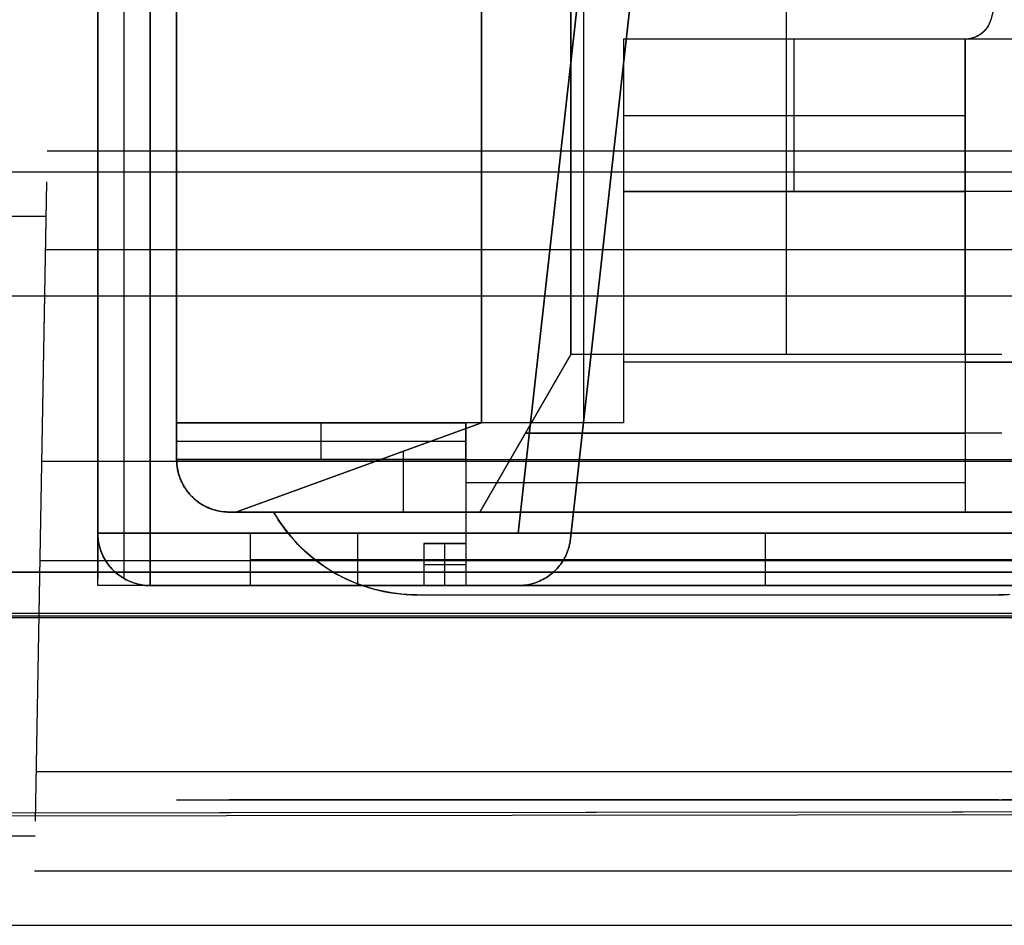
# Model space of a CAD drawing. Header units: millimetres. Extents: x -88 to 88, y -12 to 103.
# Tile 8 of 256: x -69.38 to -64.62, y -0.61 to 3.77. Entities that reach past the tile are written whole.
import ezdxf

# ---------------------------------------------------------------- set-up
doc = ezdxf.new("R2010")
doc.units = ezdxf.units.MM
for name, color, linetype, true_color in [('BOTTOM', 7, 'Continuous', 0x7d26cd), ('Default', 7, 'Continuous', 0x000000), ('TOP', 7, 'Continuous', 0xc80000)]:
    doc.layers.add(name, color=color, linetype=linetype, true_color=true_color)

msp = doc.modelspace()

# ---------------------------------------------------------------- linework, layer by layer
at = {"layer": 'BOTTOM', "color": 9, "true_color": 0xc0c0c0}
for points in [[(-81.5546, 1.1), (-20.5651, 1.1)], [(-20.5651, 1.1), (-81.5546, 1.1)], [(-81.5546, 1.1), (-20.5651, 1.1)]]:
    msp.add_lwpolyline(points, dxfattribs=at)
at = {"layer": 'Default', "color": 254, "true_color": 0xcad1ee}
for points in [[(-69.0012, 16.3768), (-69.0012, 1.2892)], [(-69.0012, 1.2892), (-69.0012, 16.3768)], [(-69.0012, 1.0352), (-69.0012, 16.3768)], [(-69.0012, 16.3768), (-69.0012, 1.2892)], [(-69.0012, 16.3768), (-69.0012, 1.0692)], [(-68.8742, 1.0692), (-68.8742, 16.3768)], [(-68.7472, 1.2892), (-68.7472, 16.3768)], [(-68.7472, 16.3768), (-68.7472, 1.2892)], [(-68.6202, 1.6448), (-68.6202, 16.3768)], [(-68.6202, 16.3768), (-68.6202, 1.6448)], [(-67.147, 9.7728), (-67.147, 1.8226)], [(-67.147, 1.8226), (-67.147, 9.7728)], [(-67.147, 9.7728), (-67.147, 1.8226)], [(-66.7152, 9.7728), (-66.7152, 2.1528)], [(-66.7152, 2.1528), (-66.7152, 9.7728)], [(-66.7152, 2.1528), (-66.7152, 9.3918)], [(-65.6738, 2.1528), (-65.6738, 9.3918)], [(-69.0012, 9.3156), (-69.0012, 1.2892)], [(-68.8742, 1.2892), (-68.8742, 9.3156)], [(-68.7472, 9.3156), (-68.7472, 1.2892)], [(-66.9692, 1.2892), (-66.3342, 6.9788)], [(-66.3342, 6.9788), (-66.9692, 1.2892)], [(-66.9692, 1.2892), (-66.3342, 6.9788)], [(-66.0817, 6.9506), (-66.7167, 1.261)], [(-66.7167, 1.261), (-66.0817, 6.9506)], [(-66.0817, 6.9506), (-66.7167, 1.261)], [(-68.6202, 1.8226), (-68.6202, 5.2366)], [(-64.5689, 4.2102), (-64.6866, 3.7709)], [(-66.6525, 1.837), (-66.6525, 4.127)], [(-66.6525, 1.837), (-66.6525, 4.127)], [(-64.6866, 3.7709), (-64.6878, 3.7667), (-64.6891, 3.7626), (-64.6906, 3.7584), (-64.6923, 3.7544), (-64.694, 3.7504), (-64.6959, 3.7464), (-64.698, 3.7426), (-64.7002, 3.7388), (-64.7025, 3.7351), (-64.7049, 3.7314), (-64.7074, 3.7279), (-64.7101, 3.7244), (-64.7129, 3.721), (-64.7158, 3.7178), (-64.7188, 3.7146), (-64.722, 3.7115), (-64.7252, 3.7086), (-64.7285, 3.7058), (-64.7319, 3.703), (-64.7355, 3.7004), (-64.7391, 3.6979), (-64.7427, 3.6956), (-64.7465, 3.6934), (-64.7504, 3.6913), (-64.7543, 3.6893), (-64.7582, 3.6875), (-64.7623, 3.6858), (-64.7664, 3.6842), (-64.7705, 3.6828), (-64.7747, 3.6816), (-64.7789, 3.6805), (-64.7832, 3.6795), (-64.7875, 3.6787), (-64.7918, 3.678), (-64.7962, 3.6775), (-64.8005, 3.6771), (-64.8049, 3.6769), (-64.8093, 3.6768)], [(-64.6866, 3.7709), (-64.6873, 3.7684), (-64.688, 3.7659), (-64.6888, 3.7635), (-64.6897, 3.761), (-64.6906, 3.7586), (-64.6916, 3.7562), (-64.6926, 3.7539), (-64.6937, 3.7515), (-64.6948, 3.7492), (-64.696, 3.7469), (-64.6972, 3.7446), (-64.6985, 3.7424), (-64.6998, 3.7401), (-64.7012, 3.7379), (-64.7026, 3.7358), (-64.704, 3.7336), (-64.7055, 3.7315), (-64.707, 3.7294), (-64.7086, 3.7274), (-64.7102, 3.7254), (-64.7119, 3.7234), (-64.7136, 3.7214), (-64.7153, 3.7195), (-64.7171, 3.7176), (-64.7189, 3.7158), (-64.7207, 3.7139), (-64.7226, 3.7122), (-64.7245, 3.7104), (-64.7265, 3.7087), (-64.7285, 3.707), (-64.7305, 3.7054), (-64.7325, 3.7038), (-64.7346, 3.7022), (-64.7367, 3.7007), (-64.7388, 3.6992), (-64.741, 3.6978), (-64.7432, 3.6964), (-64.7454, 3.695), (-64.7476, 3.6937), (-64.7499, 3.6925), (-64.7522, 3.6912), (-64.7545, 3.6901), (-64.7568, 3.6889), (-64.7591, 3.6878), (-64.7615, 3.6868), (-64.7639, 3.6858), (-64.7663, 3.6849), (-64.7687, 3.684), (-64.7712, 3.6831), (-64.7736, 3.6823), (-64.7761, 3.6816), (-64.7786, 3.6809), (-64.7811, 3.6802), (-64.7836, 3.6797), (-64.7861, 3.6791), (-64.7887, 3.6786), (-64.7912, 3.6782), (-64.7938, 3.6778), (-64.7963, 3.6775), (-64.7989, 3.6773), (-64.8015, 3.6771), (-64.8041, 3.6769), (-64.8067, 3.6768), (-64.8093, 3.6768)], [(-64.6866, 3.7709), (-64.6878, 3.7667), (-64.6891, 3.7626), (-64.6906, 3.7584), (-64.6923, 3.7544), (-64.694, 3.7504), (-64.6959, 3.7464), (-64.698, 3.7426), (-64.7002, 3.7388), (-64.7025, 3.7351), (-64.7049, 3.7314), (-64.7074, 3.7279), (-64.7101, 3.7244), (-64.7129, 3.721), (-64.7158, 3.7178), (-64.7188, 3.7146), (-64.722, 3.7115), (-64.7252, 3.7086), (-64.7285, 3.7058), (-64.7319, 3.703), (-64.7355, 3.7004), (-64.7391, 3.6979), (-64.7427, 3.6956), (-64.7465, 3.6934), (-64.7504, 3.6913), (-64.7543, 3.6893), (-64.7582, 3.6875), (-64.7623, 3.6858), (-64.7664, 3.6842), (-64.7705, 3.6828), (-64.7747, 3.6816), (-64.7789, 3.6805), (-64.7832, 3.6795), (-64.7875, 3.6787), (-64.7918, 3.678), (-64.7962, 3.6775), (-64.8005, 3.6771), (-64.8049, 3.6769), (-64.8093, 3.6768)], [(-66.4612, 3.6768), (-66.4612, 2.9402)], [(-64.8102, 3.6768), (-66.4612, 3.6768)], [(-64.5689, 3.6768), (-66.4612, 3.6768)], [(-66.4612, 3.6768), (-66.4612, 1.8226)], [(-66.4612, 3.6768), (-66.4612, 2.9402)], [(-65.6357, 2.9402), (-65.6357, 3.6768)], [(-64.8102, 2.9402), (-64.8102, 3.6768)], [(-64.8102, 3.6768), (-64.8093, 3.6768)], [(-64.8102, 2.1528), (-64.8102, 3.6768)], [(-64.8093, 3.6768), (-64.8102, 3.6768)], [(-64.8102, 3.6768), (-64.8102, 1.3908)], [(-62.7791, 3.6768), (-64.8093, 3.6768)], [(-66.4612, 3.3085), (-64.8102, 3.3085)], [(-71.5012, 3.0352), (71.4988, 3.0352)], [(-71.5012, 3.0352), (71.4988, 3.0352)], [(-71.5012, 3.0352), (71.4988, 3.0352)], [(-66.4612, 2.9402), (-64.8102, 2.9402)], [(-66.4612, 2.9402), (-66.4612, 1.8226)], [(-55.0312, 2.9402), (-66.4612, 2.9402)], [(-55.0312, 2.9402), (-66.4612, 2.9402)], [(-64.8102, 2.9402), (-64.8102, 1.5341)], [(-56.6822, 2.9402), (-64.8102, 2.9402)], [(-67.1551, 1.3908), (-66.7152, 2.1528)], [(-66.7152, 2.1528), (-67.1551, 1.3908)], [(-66.7152, 2.1528), (-67.1551, 1.3908)], [(-66.7152, 2.1528), (-67.1551, 1.3908)], [(-64.6324, 2.1528), (-66.7152, 2.1528)], [(-64.8102, 2.1528), (-66.7152, 2.1528)], [(-55.0312, 2.1147), (-66.4612, 2.1147)], [(-64.8102, 2.1147), (-56.6822, 2.1147)], [(-66.4612, 1.8226), (-68.6202, 1.8226)], [(-67.2232, 1.8226), (-68.6202, 1.8226)], [(-68.6202, 1.8226), (-67.2232, 1.8226)], [(-67.147, 1.8226), (-68.3334, 1.3908)], [(-68.3334, 1.3908), (-67.147, 1.8226)], [(-68.3334, 1.3908), (-67.147, 1.8226)], [(-67.9217, 1.6448), (-67.9217, 1.8226)], [(-66.4612, 1.8226), (-67.2232, 1.8226)], [(-67.2232, 1.6448), (-67.2232, 1.8226)], [(-67.2232, 1.8226), (-67.2232, 1.2892)], [(-67.2232, 1.8226), (-67.2232, 1.2892)], [(-64.6324, 1.7718), (-66.9351, 1.7718)], [(-66.9351, 1.7718), (-64.8102, 1.7718)], [(-68.6202, 1.7337), (-67.2232, 1.7337)], [(-67.5243, 1.3908), (-67.5243, 1.6853)], [(-67.5243, 1.3908), (-67.5243, 1.6853)], [(-68.6202, 1.6448), (-52.8722, 1.6448)], [(-68.6202, 1.6448), (-68.62, 1.6361), (-68.6196, 1.6275), (-68.6188, 1.6188), (-68.6178, 1.6102), (-68.6165, 1.6016), (-68.6149, 1.5931), (-68.613, 1.5846), (-68.6108, 1.5763), (-68.6083, 1.5679), (-68.6055, 1.5597), (-68.6025, 1.5516), (-68.5991, 1.5436), (-68.5956, 1.5357), (-68.5917, 1.5279), (-68.5876, 1.5203), (-68.5832, 1.5128), (-68.5786, 1.5055), (-68.5737, 1.4983), (-68.5686, 1.4913), (-68.5632, 1.4845), (-68.5576, 1.4779), (-68.5518, 1.4714), (-68.5458, 1.4652), (-68.5395, 1.4592), (-68.5331, 1.4533), (-68.5265, 1.4478), (-68.5197, 1.4424), (-68.5127, 1.4373), (-68.5055, 1.4324), (-68.4982, 1.4278), (-68.4907, 1.4234), (-68.483, 1.4193), (-68.4753, 1.4154), (-68.4674, 1.4118), (-68.4594, 1.4085), (-68.4512, 1.4055), (-68.443, 1.4027), (-68.4347, 1.4002), (-68.4263, 1.398), (-68.4179, 1.3961), (-68.4093, 1.3945), (-68.4008, 1.3932), (-68.3922, 1.3921), (-68.3835, 1.3914), (-68.3748, 1.3909), (-68.3662, 1.3908)], [(-67.2232, 1.6448), (-68.6202, 1.6448)], [(-67.2232, 1.5341), (-64.8102, 1.5341)], [(-67.2232, 1.5341), (-67.2232, 1.2892)], [(-68.3662, 1.3908), (-53.1262, 1.3908)], [(-68.3662, 1.3908), (-53.1262, 1.3908)], [(-68.3334, 1.3908), (-68.3662, 1.3908)], [(-67.1551, 1.3908), (-68.3334, 1.3908)], [(-68.1517, 1.3908), (-63.9552, 1.3908)], [(-63.9552, 1.3908), (-68.1517, 1.3908)], [(-68.1517, 1.3908), (-68.1378, 1.3676), (-68.1231, 1.3449), (-68.1077, 1.3227), (-68.0915, 1.3011), (-68.0746, 1.28), (-68.057, 1.2595), (-68.0387, 1.2396), (-68.0197, 1.2203), (-68.0002, 1.2017), (-67.98, 1.1838), (-67.9592, 1.1665), (-67.9378, 1.15), (-67.9159, 1.1342), (-67.8934, 1.1191), (-67.8705, 1.1048), (-67.8471, 1.0913), (-67.8232, 1.0786), (-67.799, 1.0667), (-67.7743, 1.0556), (-67.7493, 1.0454), (-67.724, 1.036), (-67.6983, 1.0275), (-67.6724, 1.0198), (-67.6463, 1.013), (-67.6199, 1.0072), (-67.5933, 1.0022), (-67.5666, 0.9981), (-67.5398, 0.9949), (-67.5129, 0.9926), (-67.4859, 0.9912), (-67.4589, 0.9908)], [(-64.6324, 1.3908), (-67.1551, 1.3908)], [(-69.0012, 1.2892), (-52.4912, 1.2892)], [(-68.7472, 1.2892), (-69.0012, 1.2892)], [(-68.7472, 1.0352), (-68.7558, 1.0353), (-68.7645, 1.0358), (-68.7732, 1.0365), (-68.7818, 1.0376), (-68.7903, 1.0389), (-68.7989, 1.0405), (-68.8073, 1.0424), (-68.8157, 1.0446), (-68.824, 1.0471), (-68.8322, 1.0499), (-68.8404, 1.0529), (-68.8484, 1.0562), (-68.8563, 1.0598), (-68.864, 1.0637), (-68.8717, 1.0678), (-68.8792, 1.0722), (-68.8865, 1.0768), (-68.8937, 1.0817), (-68.9007, 1.0868), (-68.9075, 1.0922), (-68.9141, 1.0977), (-68.9205, 1.1036), (-68.9268, 1.1096), (-68.9328, 1.1158), (-68.9386, 1.1223), (-68.9442, 1.1289), (-68.9496, 1.1357), (-68.9547, 1.1427), (-68.9596, 1.1499), (-68.9642, 1.1572), (-68.9686, 1.1647), (-68.9727, 1.1723), (-68.9766, 1.1801), (-68.9801, 1.188), (-68.9835, 1.196), (-68.9865, 1.2041), (-68.9893, 1.2123), (-68.9918, 1.2207), (-68.994, 1.229), (-68.9959, 1.2375), (-68.9975, 1.246), (-68.9988, 1.2546), (-68.9998, 1.2632), (-69.0006, 1.2719), (-69.001, 1.2805), (-69.0012, 1.2892)], [(-69.0012, 1.2892), (-52.4912, 1.2892)], [(-69.0012, 1.2892), (-69.001, 1.2805), (-69.0006, 1.2719), (-68.9998, 1.2632), (-68.9988, 1.2546), (-68.9975, 1.246), (-68.9959, 1.2375), (-68.994, 1.229), (-68.9918, 1.2207), (-68.9893, 1.2123), (-68.9865, 1.2041), (-68.9835, 1.196), (-68.9801, 1.188), (-68.9766, 1.1801), (-68.9727, 1.1723), (-68.9686, 1.1647), (-68.9642, 1.1572), (-68.9596, 1.1499), (-68.9547, 1.1427), (-68.9496, 1.1357), (-68.9442, 1.1289), (-68.9386, 1.1223), (-68.9328, 1.1158), (-68.9268, 1.1096), (-68.9205, 1.1036), (-68.9141, 1.0977), (-68.9075, 1.0922), (-68.9007, 1.0868), (-68.8937, 1.0817), (-68.8865, 1.0768), (-68.8792, 1.0722), (-68.8717, 1.0678), (-68.864, 1.0637), (-68.8563, 1.0598), (-68.8484, 1.0562), (-68.8404, 1.0529), (-68.8322, 1.0499), (-68.824, 1.0471), (-68.8157, 1.0446), (-68.8073, 1.0424), (-68.7989, 1.0405), (-68.7903, 1.0389), (-68.7818, 1.0376), (-68.7732, 1.0365), (-68.7645, 1.0358), (-68.7558, 1.0353), (-68.7472, 1.0352)], [(-68.7472, 1.2892), (-68.7472, 1.0352)], [(-68.7472, 1.0352), (-68.7472, 1.2892)], [(-68.7472, 1.2892), (-63.2862, 1.2892)], [(-67.2232, 1.2892), (-68.7472, 1.2892)], [(-68.7472, 1.2892), (-68.7472, 1.0352)], [(-66.9692, 1.2892), (-68.7472, 1.2892)], [(-67.2232, 1.2892), (-68.2646, 1.2892)], [(-68.2646, 1.2892), (-68.2646, 1.0352)], [(-68.2646, 1.2892), (-68.2646, 1.0352)], [(-68.2646, 1.2892), (-63.2862, 1.2892)], [(-68.2646, 1.2892), (-68.2646, 1.0352)], [(-67.7439, 1.0352), (-67.7439, 1.2892)], [(-67.2232, 1.2892), (-54.2692, 1.2892)], [(-54.2692, 1.2892), (-67.2232, 1.2892)], [(-54.2692, 1.2892), (-67.2232, 1.2892)], [(-67.2232, 1.2892), (-67.2232, 1.0352)], [(-67.2232, 1.2892), (-67.2232, 1.0352)], [(-67.2232, 1.2892), (-66.9692, 1.2892)], [(-66.9692, 1.2892), (-67.2232, 1.2892)], [(-67.2232, 1.2892), (-67.2232, 1.0352)], [(-67.2232, 1.2892), (-67.2232, 1.0352)], [(-67.2232, 1.2892), (-67.2232, 1.0352)], [(-67.2232, 1.2892), (-67.2232, 1.0352)], [(-65.7754, 1.0352), (-65.7754, 1.2892)], [(-67.4264, 1.2384), (-67.4264, 1.0352)], [(-67.4264, 1.2384), (-67.2232, 1.2384)], [(-67.2232, 1.2384), (-67.4264, 1.2384)], [(-67.4264, 1.2384), (-67.4264, 1.0678)], [(-67.2232, 1.2384), (-67.4264, 1.2384)], [(-67.3248, 1.0352), (-67.3248, 1.2384)], [(-67.2232, 1.2384), (-67.2232, 1.0352)], [(-67.2232, 1.2384), (-67.2232, 1.0678)], [(-66.7167, 1.261), (-66.7179, 1.2523), (-66.7193, 1.2436), (-66.721, 1.2349), (-66.7231, 1.2263), (-66.7254, 1.2178), (-66.728, 1.2094), (-66.731, 1.201), (-66.7342, 1.1928), (-66.7377, 1.1847), (-66.7414, 1.1767), (-66.7455, 1.1689), (-66.7498, 1.1612), (-66.7544, 1.1536), (-66.7592, 1.1463), (-66.7643, 1.139), (-66.7696, 1.132), (-66.7752, 1.1252), (-66.781, 1.1185), (-66.7871, 1.1121), (-66.7934, 1.1059), (-66.7998, 1.0999), (-66.8065, 1.0941), (-66.8134, 1.0886), (-66.8204, 1.0833), (-66.8277, 1.0782), (-66.8351, 1.0735), (-66.8427, 1.0689), (-66.8504, 1.0647), (-66.8583, 1.0607), (-66.8663, 1.057), (-66.8744, 1.0535), (-66.8827, 1.0504), (-66.891, 1.0475), (-66.8995, 1.0449), (-66.908, 1.0427), (-66.9166, 1.0407), (-66.9253, 1.039), (-66.934, 1.0376), (-66.9427, 1.0366), (-66.9515, 1.0358), (-66.9604, 1.0353), (-66.9692, 1.0352)], [(-66.9692, 1.0352), (-66.9604, 1.0353), (-66.9515, 1.0358), (-66.9427, 1.0366), (-66.934, 1.0376), (-66.9253, 1.039), (-66.9166, 1.0407), (-66.908, 1.0427), (-66.8995, 1.0449), (-66.891, 1.0475), (-66.8827, 1.0504), (-66.8744, 1.0535), (-66.8663, 1.057), (-66.8583, 1.0607), (-66.8504, 1.0647), (-66.8427, 1.0689), (-66.8351, 1.0735), (-66.8277, 1.0782), (-66.8204, 1.0833), (-66.8134, 1.0886), (-66.8065, 1.0941), (-66.7998, 1.0999), (-66.7934, 1.1059), (-66.7871, 1.1121), (-66.781, 1.1185), (-66.7752, 1.1252), (-66.7696, 1.132), (-66.7643, 1.139), (-66.7592, 1.1463), (-66.7544, 1.1536), (-66.7498, 1.1612), (-66.7455, 1.1689), (-66.7414, 1.1767), (-66.7377, 1.1847), (-66.7342, 1.1928), (-66.731, 1.201), (-66.728, 1.2094), (-66.7254, 1.2178), (-66.7231, 1.2263), (-66.721, 1.2349), (-66.7193, 1.2436), (-66.7179, 1.2523), (-66.7167, 1.261)], [(-66.9692, 1.0352), (-66.9604, 1.0353), (-66.9515, 1.0358), (-66.9427, 1.0366), (-66.934, 1.0376), (-66.9253, 1.039), (-66.9166, 1.0407), (-66.908, 1.0427), (-66.8995, 1.0449), (-66.891, 1.0475), (-66.8827, 1.0504), (-66.8744, 1.0535), (-66.8663, 1.057), (-66.8583, 1.0607), (-66.8504, 1.0647), (-66.8427, 1.0689), (-66.8351, 1.0735), (-66.8277, 1.0782), (-66.8204, 1.0833), (-66.8134, 1.0886), (-66.8065, 1.0941), (-66.7998, 1.0999), (-66.7934, 1.1059), (-66.7871, 1.1121), (-66.781, 1.1185), (-66.7752, 1.1252), (-66.7696, 1.132), (-66.7643, 1.139), (-66.7592, 1.1463), (-66.7544, 1.1536), (-66.7498, 1.1612), (-66.7455, 1.1689), (-66.7414, 1.1767), (-66.7377, 1.1847), (-66.7342, 1.1928), (-66.731, 1.201), (-66.728, 1.2094), (-66.7254, 1.2178), (-66.7231, 1.2263), (-66.721, 1.2349), (-66.7193, 1.2436), (-66.7179, 1.2523), (-66.7167, 1.261)], [(-68.2646, 1.1622), (-67.2232, 1.1622)], [(-68.2646, 1.1622), (-63.2862, 1.1622)], [(-67.2232, 1.1622), (-54.2692, 1.1622)], [(-67.4264, 1.1368), (-67.2232, 1.1368)], [(-68.7472, 1.0352), (-69.0012, 1.0352)], [(-52.4912, 1.0352), (-69.0012, 1.0352)], [(-68.7472, 1.0352), (-63.2862, 1.0352)], [(-67.4264, 1.0352), (-68.7472, 1.0352)], [(-66.9692, 1.0352), (-68.7472, 1.0352)], [(-68.2646, 1.0352), (-67.2232, 1.0352)], [(-63.2862, 1.0352), (-68.2646, 1.0352)], [(-67.2232, 1.0352), (-67.4264, 1.0352)], [(-67.2232, 1.0352), (-54.2692, 1.0352)], [(-66.9692, 1.0352), (-67.2232, 1.0352)], [(-67.2232, 1.0352), (-66.9692, 1.0352)], [(-54.2692, 1.0352), (-67.2232, 1.0352)], [(-67.4589, 0.9908), (-64.648, 0.9908)], [(-67.4589, 0.9908), (-64.648, 0.9908)], [(-64.594, 0.9926), (-64.621, 0.9912), (-64.648, 0.9908)]]:
    msp.add_lwpolyline(points, dxfattribs=at)
at = {"layer": 'Default', "color": 254, "true_color": 0xcad1ee, "extrusion": (1, 3.06519e-11, -1.77732e-21)}
msp.add_lwpolyline([(12.4398, 4.8028), (1.3908, 4.8028)], dxfattribs=at)
at = {"layer": 'Default', "color": 254, "true_color": 0xcad1ee, "extrusion": (1, 0, 0)}
for points in [[(10.6618, -2.5124), (2.1528, -2.5124)], [(9.3918, 4.3202), (2.1528, 4.3202)], [(3.6768, -4.9), (3.6768, -4.646)], [(3.6768, -2.5124), (3.6768, -4.4169)], [(2.9402, -4.646), (2.9402, -4.8746)], [(2.9402, -4.646), (2.9402, -4.6206)], [(2.7497, -4.9), (2.7497, -4.8746)], [(2.5338, -4.6206), (2.5338, -2.5124)], [(2.1528, -0.3534), (2.1528, -2.5124)], [(2.1528, 4.3202), (2.1528, 2.1866)], [(1.3908, -2.9523), (2.1528, -2.5124)], [(2.1528, 4.3202), (1.3908, 4.7601)], [(1.3908, -2.9523), (2.1528, -2.5124)], [(1.3908, 4.7601), (2.1528, 4.3202)], [(1.8226, -4.9), (1.8226, -4.646)], [(1.8226, -4.646), (1.6448, -4.646)], [(1.8226, -4.9), (1.8226, -4.646)], [(1.8226, -4.8746), (1.8226, -4.646)], [(1.8226, -0.3534), (1.8226, 2.1866)], [(1.8226, -4.9), (1.8226, -4.8746)], [(1.7718, -2.7324), (1.7718, -0.3534)], [(1.7718, 2.1866), (1.7718, 4.5402)], [(1.6448, -4.646), (1.6448, 7.927)], [(1.6067, 2.1866), (1.6067, -0.3534)], [(1.5559, -4.8746), (1.5559, -4.6299)], [(1.3908, -4.392), (1.3908, 7.673)], [(1.3908, -4.392), (1.3908, 7.673)], [(1.3908, 2.1866), (1.3908, -0.3534)], [(1.3908, 7.2403), (1.3908, 5.0274)], [(1.3908, -0.3534), (1.3908, -2.9523)], [(1.3908, 7.2403), (1.3676, 7.2264), (1.3449, 7.2117), (1.3227, 7.1963), (1.3011, 7.1801), (1.28, 7.1632), (1.2595, 7.1456), (1.2396, 7.1273), (1.2203, 7.1084), (1.2017, 7.0888), (1.1838, 7.0686), (1.1665, 7.0478), (1.15, 7.0264), (1.1342, 7.0045), (1.1191, 6.9821), (1.1048, 6.9591), (1.0913, 6.9357), (1.0786, 6.9119), (1.0667, 6.8876), (1.0556, 6.863), (1.0454, 6.838), (1.036, 6.8126), (1.0275, 6.787), (1.0198, 6.7611), (1.013, 6.7349), (1.0072, 6.7085), (1.0022, 6.682), (0.9981, 6.6553), (0.9949, 6.6284), (0.9926, 6.6015), (0.9912, 6.5745), (0.9908, 6.5475)], [(1.3908, -4.392), (1.3908, -2.9523)], [(1.3908, 4.8028), (1.3908, 4.7601)], [(1.2892, -4.8746), (1.2892, 8.0515)], [(1.2892, -4.8746), (1.2892, 8.0515)], [(1.2892, 8.0515), (1.2892, 8.054)], [(1.2892, 4.9806), (1.2892, 7.3936)], [(1.2892, -4.8746), (1.2892, -4.6206)], [(1.2892, -2.9696), (1.2892, 0.0784)], [(1.2892, 1.8564), (1.2892, 4.9806)], [(1.2892, 1.8564), (1.2892, 0.0784)], [(1.2384, -4.8695), (1.2384, -4.6206)], [(1.2384, -4.6206), (1.2384, -4.8695)], [(1.2384, -4.8695), (1.2384, -4.6206)], [(1.261, 0.0784), (1.261, 1.8564)], [(1.1622, 8.0515), (1.1622, 8.054)], [(1.1622, 4.9806), (1.1622, 7.3936)], [(1.1622, -2.9696), (1.1622, 0.0784)], [(1.1622, 1.8564), (1.1622, 4.9806)], [(1.1368, -4.8238), (1.1368, -4.6206)], [(1.1368, -4.8238), (1.1368, -4.6206)], [(1.0352, 8.054), (1.0352, 8.0515)], [(1.0352, -4.6206), (1.0352, 8.0515)], [(1.0352, -4.6206), (1.0352, 8.0515)], [(1.0352, 7.3936), (1.0352, 4.9806)], [(1.0352, 0.0784), (1.0352, -2.9696)], [(1.0352, 4.9806), (1.0352, 1.8564)], [(1.0352, 1.8564), (1.0352, 0.0784)], [(0.9908, 5.7202), (0.9908, 6.5475)], [(0.9908, 5.7202), (0.9908, 6.5475)]]:
    msp.add_lwpolyline(points, dxfattribs=at)
at = {"layer": 'Default', "color": 254, "true_color": 0xcad1ee, "extrusion": (1.46209e-19, 1, 2.12004e-10)}
msp.add_lwpolyline([(64.6866, -4.2195), (64.6866, -2.5124)], dxfattribs=at)
at = {"layer": 'Default', "color": 254, "true_color": 0xcad1ee, "extrusion": (1, -9.33099e-20, -2.43388e-10)}
msp.add_lwpolyline([(3.6768, -4.646), (3.6768, -2.5124)], dxfattribs=at)
at = {"layer": 'Default', "color": 254, "true_color": 0xcad1ee, "extrusion": (0, 1, 0)}
for points in [[(64.8093, -4.4169), (62.7791, -4.4169)], [(68.6202, -4.646), (67.2232, -4.646)], [(64.8102, -4.392), (68.3662, -4.392)], [(68.3334, -0.3534), (67.1551, -0.3534)], [(67.1551, 4.7601), (67.1551, 2.1866)], [(67.1551, -2.9523), (64.8102, -2.9523)], [(64.648, 5.7202), (67.4589, 5.7202)], [(64.648, 6.5475), (67.4589, 6.5475)], [(67.4589, 5.7202), (67.4589, 6.5475)], [(64.648, 6.5475), (64.648, 5.7202)]]:
    msp.add_lwpolyline(points, dxfattribs=at)
at = {"layer": 'Default', "color": 254, "true_color": 0xcad1ee, "extrusion": (0.894427, -0.387298, -0.223607)}
msp.add_lwpolyline([(-24.5344, -16.3297), (-25.4085, -16.7811)], dxfattribs=at)
at = {"layer": 'Default', "color": 254, "true_color": 0xcad1ee, "extrusion": (0.894427, -0.387298, 0.223607)}
msp.add_lwpolyline([(-25.4085, 18.5431), (-24.5344, 18.0918)], dxfattribs=at)
at = {"layer": 'Default', "color": 254, "true_color": 0xcad1ee, "extrusion": (1, -4.97034e-13, -2.16652e-12)}
msp.add_lwpolyline([(1.6448, -4.646), (1.636, -4.6458), (1.6272, -4.6454), (1.6184, -4.6446), (1.6097, -4.6436), (1.6009, -4.6422), (1.5923, -4.6405), (1.5837, -4.6385), (1.5752, -4.6363), (1.5668, -4.6337), (1.5584, -4.6309), (1.5502, -4.6277), (1.5421, -4.6243), (1.5341, -4.6206)], dxfattribs=at)
at = {"layer": 'Default', "color": 254, "true_color": 0xcad1ee, "extrusion": (1, -1.78399e-13, -4.96537e-14)}
msp.add_lwpolyline([(1.5341, -4.6206), (1.5264, -4.6167), (1.5188, -4.6126), (1.5114, -4.6082), (1.5042, -4.6035), (1.4971, -4.5986), (1.4901, -4.5935), (1.4834, -4.5881), (1.4768, -4.5825), (1.4705, -4.5767), (1.4643, -4.5707), (1.4583, -4.5645), (1.4526, -4.5581), (1.4471, -4.5514), (1.4418, -4.5446), (1.4367, -4.5377), (1.4319, -4.5305), (1.4273, -4.5232), (1.423, -4.5158), (1.4189, -4.5082), (1.4151, -4.5004), (1.4116, -4.4926), (1.4083, -4.4846), (1.4053, -4.4765), (1.4025, -4.4684), (1.4001, -4.4601), (1.3979, -4.4518), (1.396, -4.4434), (1.3944, -4.4349), (1.3931, -4.4264), (1.3921, -4.4178), (1.3914, -4.4092), (1.3909, -4.4006), (1.3908, -4.392)], dxfattribs=at)
at = {"layer": 'Default', "color": 254, "true_color": 0xcad1ee, "extrusion": (1, -3.10777e-13, -1.94792e-13)}
msp.add_lwpolyline([(1.5341, -4.6206), (1.5264, -4.6167), (1.5188, -4.6126), (1.5114, -4.6082), (1.5042, -4.6035), (1.4971, -4.5986), (1.4901, -4.5935), (1.4834, -4.5881), (1.4768, -4.5825), (1.4705, -4.5767), (1.4643, -4.5707), (1.4583, -4.5645), (1.4526, -4.5581), (1.4471, -4.5514), (1.4418, -4.5446), (1.4367, -4.5377), (1.4319, -4.5305), (1.4273, -4.5232), (1.423, -4.5158), (1.4189, -4.5082), (1.4151, -4.5004), (1.4116, -4.4926), (1.4083, -4.4846), (1.4053, -4.4765), (1.4025, -4.4684), (1.4001, -4.4601), (1.3979, -4.4518), (1.396, -4.4434), (1.3944, -4.4349), (1.3931, -4.4264), (1.3921, -4.4178), (1.3914, -4.4092), (1.3909, -4.4006), (1.3908, -4.392)], dxfattribs=at)
at = {"layer": 'Default', "color": 254, "true_color": 0xcad1ee, "extrusion": (1, 6.44143e-14, 1.6678e-14)}
msp.add_lwpolyline([(1.3908, 5.0274), (1.3676, 5.0413), (1.3449, 5.056), (1.3227, 5.0714), (1.3011, 5.0876), (1.28, 5.1045), (1.2595, 5.1221), (1.2396, 5.1404), (1.2203, 5.1593), (1.2017, 5.1789), (1.1838, 5.1991), (1.1665, 5.2199), (1.15, 5.2413), (1.1342, 5.2632), (1.1191, 5.2856), (1.1048, 5.3086), (1.0913, 5.332), (1.0786, 5.3558), (1.0667, 5.3801), (1.0556, 5.4047), (1.0454, 5.4297), (1.036, 5.4551), (1.0275, 5.4807), (1.0198, 5.5066), (1.013, 5.5328), (1.0072, 5.5592), (1.0022, 5.5857), (0.9981, 5.6124), (0.9949, 5.6393), (0.9926, 5.6662), (0.9912, 5.6932), (0.9908, 5.7202)], dxfattribs=at)
at = {"layer": 'Default', "color": 254, "true_color": 0xcad1ee, "extrusion": (-4.3027e-10, 1, 3.56939e-19)}
msp.add_lwpolyline([(63.8577, 4.8028), (64.6324, 4.8028)], dxfattribs=at)
at = {"layer": 'Default', "color": 254, "true_color": 0xcad1ee, "extrusion": (1, 4.216e-13, -2.53755e-13)}
msp.add_lwpolyline([(1.2892, 8.308), (1.2805, 8.3079), (1.2719, 8.3074), (1.2632, 8.3067), (1.2546, 8.3056), (1.246, 8.3043), (1.2375, 8.3027), (1.229, 8.3008), (1.2207, 8.2986), (1.2123, 8.2961), (1.2041, 8.2933), (1.196, 8.2903), (1.188, 8.287), (1.1801, 8.2834), (1.1723, 8.2795), (1.1647, 8.2754), (1.1572, 8.271), (1.1499, 8.2664), (1.1427, 8.2615), (1.1357, 8.2564), (1.1289, 8.251), (1.1223, 8.2454), (1.1158, 8.2396), (1.1096, 8.2336), (1.1036, 8.2274), (1.0977, 8.2209), (1.0922, 8.2143), (1.0868, 8.2075), (1.0817, 8.2005), (1.0768, 8.1933), (1.0722, 8.186), (1.0678, 8.1785), (1.0637, 8.1709), (1.0598, 8.1631), (1.0562, 8.1552), (1.0529, 8.1472), (1.0499, 8.1391), (1.0471, 8.1308), (1.0446, 8.1225), (1.0424, 8.1141), (1.0405, 8.1057), (1.0389, 8.0972), (1.0376, 8.0886), (1.0365, 8.08), (1.0358, 8.0713), (1.0353, 8.0627), (1.0352, 8.054)], dxfattribs=at)
at = {"layer": 'Default', "color": 254, "true_color": 0xcad1ee, "extrusion": (1, 2.72635e-13, 4.51013e-13)}
msp.add_lwpolyline([(1.0352, -4.6206), (1.0353, -4.6293), (1.0358, -4.638), (1.0365, -4.6466), (1.0376, -4.6553), (1.0389, -4.6639), (1.0405, -4.6724), (1.0424, -4.6809), (1.0447, -4.6893), (1.0471, -4.6976), (1.0499, -4.7059), (1.053, -4.714), (1.0563, -4.722), (1.0599, -4.73), (1.0638, -4.7377), (1.068, -4.7454), (1.0724, -4.7529), (1.077, -4.7602), (1.0819, -4.7674), (1.0871, -4.7744), (1.0924, -4.7812), (1.0981, -4.7879), (1.1039, -4.7943), (1.1099, -4.8006), (1.1162, -4.8066), (1.1227, -4.8124), (1.1293, -4.818), (1.1362, -4.8234), (1.1432, -4.8285), (1.1504, -4.8333), (1.1578, -4.838), (1.1653, -4.8423), (1.173, -4.8465), (1.1808, -4.8503), (1.1887, -4.8539), (1.1967, -4.8572), (1.2049, -4.8602), (1.2131, -4.8629), (1.2215, -4.8654), (1.2299, -4.8676), (1.2384, -4.8695)], dxfattribs=at)
at = {"layer": 'Default', "color": 254, "true_color": 0xcad1ee, "extrusion": (1, 6.81587e-14, 1.12753e-13)}
msp.add_lwpolyline([(1.0352, -4.6206), (1.0353, -4.6293), (1.0358, -4.638), (1.0365, -4.6466), (1.0376, -4.6553), (1.0389, -4.6639), (1.0405, -4.6724), (1.0424, -4.6809), (1.0447, -4.6893), (1.0471, -4.6976), (1.0499, -4.7059), (1.053, -4.714), (1.0563, -4.722), (1.0599, -4.73), (1.0638, -4.7377), (1.068, -4.7454), (1.0724, -4.7529), (1.077, -4.7602), (1.0819, -4.7674), (1.0871, -4.7744), (1.0924, -4.7812), (1.0981, -4.7879), (1.1039, -4.7943), (1.1099, -4.8006), (1.1162, -4.8066), (1.1227, -4.8124), (1.1293, -4.818), (1.1362, -4.8234), (1.1432, -4.8285), (1.1504, -4.8333), (1.1578, -4.838), (1.1653, -4.8423), (1.173, -4.8465), (1.1808, -4.8503), (1.1887, -4.8539), (1.1967, -4.8572), (1.2049, -4.8602), (1.2131, -4.8629), (1.2215, -4.8654), (1.2299, -4.8676), (1.2384, -4.8695)], dxfattribs=at)
at = {"layer": 'Default', "color": 254, "true_color": 0xcad1ee}
for points in [[(-64.6866, 3.7709, -4.2195), (-64.6874, 3.7682, -4.2218), (-64.6882, 3.7654, -4.2241), (-64.6891, 3.7628, -4.2265), (-64.69, 3.7601, -4.2288), (-64.691, 3.7575, -4.2312), (-64.6921, 3.7549, -4.2337), (-64.6932, 3.7524, -4.2362), (-64.6943, 3.7498, -4.2387), (-64.6955, 3.7474, -4.2412), (-64.6968, 3.7449, -4.2438), (-64.6994, 3.7402, -4.2491), (-64.7022, 3.7355, -4.2545), (-64.7052, 3.7311, -4.26), (-64.7083, 3.7268, -4.2656), (-64.7116, 3.7226, -4.2714), (-64.7151, 3.7187, -4.2772), (-64.7186, 3.7148, -4.2832), (-64.7223, 3.7112, -4.2893), (-64.7262, 3.7077, -4.2954), (-64.7301, 3.7044, -4.3017), (-64.7342, 3.7013, -4.308), (-64.7384, 3.6984, -4.3144), (-64.7427, 3.6956, -4.3209), (-64.747, 3.6931, -4.3275), (-64.7514, 3.6907, -4.3341), (-64.756, 3.6885, -4.3408), (-64.7605, 3.6864, -4.3475), (-64.7652, 3.6846, -4.3543), (-64.7699, 3.683, -4.3612), (-64.7747, 3.6815, -4.3681), (-64.7796, 3.6803, -4.375), (-64.7845, 3.6792, -4.3819), (-64.7894, 3.6783, -4.3889), (-64.7943, 3.6777, -4.3959), (-64.7993, 3.6772, -4.4029), (-64.8043, 3.6769, -4.4099), (-64.8093, 3.6768, -4.4169)], [(-68.3662, 1.3908, 7.673), (-68.3785, 1.3911, 7.6853), (-68.3907, 1.392, 7.6975), (-68.4029, 1.3935, 7.7097), (-68.415, 1.3955, 7.7218), (-68.427, 1.3982, 7.7338), (-68.4329, 1.3997, 7.7398), (-68.4388, 1.4014, 7.7457), (-68.4447, 1.4033, 7.7516), (-68.4505, 1.4052, 7.7574), (-68.4563, 1.4073, 7.7632), (-68.4621, 1.4096, 7.7689), (-68.4677, 1.412, 7.7746), (-68.4734, 1.4145, 7.7802), (-68.4789, 1.4172, 7.7858), (-68.4844, 1.42, 7.7913), (-68.4899, 1.423, 7.7967), (-68.4952, 1.426, 7.8021), (-68.5005, 1.4292, 7.8074), (-68.5057, 1.4326, 7.8126), (-68.5109, 1.4361, 7.8177), (-68.5159, 1.4396, 7.8228), (-68.5209, 1.4434, 7.8277), (-68.5258, 1.4472, 7.8326), (-68.5306, 1.4512, 7.8374), (-68.5353, 1.4553, 7.8421), (-68.5399, 1.4595, 7.8467), (-68.5444, 1.4638, 7.8512), (-68.5488, 1.4683, 7.8556), (-68.5531, 1.4728, 7.8599), (-68.5573, 1.4775, 7.8641), (-68.5614, 1.4823, 7.8682), (-68.5653, 1.4872, 7.8722), (-68.5692, 1.4921, 7.876), (-68.5729, 1.4972, 7.8797), (-68.5764, 1.5023, 7.8833), (-68.5799, 1.5076, 7.8867), (-68.5832, 1.5129, 7.89), (-68.5864, 1.5183, 7.8932), (-68.5894, 1.5237, 7.8963), (-68.5924, 1.5293, 7.8992), (-68.5951, 1.5349, 7.902), (-68.5978, 1.5405, 7.9046), (-68.6003, 1.5463, 7.9071), (-68.6026, 1.5521, 7.9095), (-68.6048, 1.5579, 7.9117), (-68.6069, 1.5639, 7.9138), (-68.6088, 1.5698, 7.9157), (-68.6106, 1.5759, 7.9175), (-68.6123, 1.5819, 7.9191), (-68.6137, 1.5881, 7.9206), (-68.6151, 1.5942, 7.9219), (-68.6163, 1.6004, 7.9231), (-68.6173, 1.6067, 7.9241), (-68.6182, 1.613, 7.925), (-68.6185, 1.6161, 7.9254), (-68.6189, 1.6193, 7.9257), (-68.6192, 1.6224, 7.926), (-68.6194, 1.6256, 7.9263), (-68.6197, 1.6288, 7.9265), (-68.6199, 1.632, 7.9267), (-68.62, 1.6352, 7.9268), (-68.6201, 1.6384, 7.9269), (-68.6202, 1.6416, 7.927), (-68.6202, 1.6448, 7.927)], [(-68.6202, 1.6448, -4.646), (-68.6202, 1.6416, -4.646), (-68.6201, 1.6384, -4.6459), (-68.62, 1.6352, -4.6458), (-68.6199, 1.632, -4.6457), (-68.6197, 1.6288, -4.6455), (-68.6195, 1.6256, -4.6453), (-68.6192, 1.6224, -4.645), (-68.6189, 1.6192, -4.6447), (-68.6186, 1.6161, -4.6444), (-68.6182, 1.6129, -4.644), (-68.6173, 1.6066, -4.6431), (-68.6163, 1.6004, -4.6421), (-68.6151, 1.5942, -4.6409), (-68.6138, 1.588, -4.6396), (-68.6123, 1.5819, -4.6381), (-68.6106, 1.5758, -4.6365), (-68.6089, 1.5698, -4.6347), (-68.6069, 1.5638, -4.6328), (-68.6049, 1.5579, -4.6307), (-68.6027, 1.5521, -4.6285), (-68.6003, 1.5463, -4.6261), (-68.5978, 1.5405, -4.6236), (-68.5952, 1.5349, -4.621), (-68.5924, 1.5293, -4.6182), (-68.5895, 1.5237, -4.6153), (-68.5864, 1.5183, -4.6122), (-68.5832, 1.5129, -4.6091), (-68.5799, 1.5076, -4.6058), (-68.5765, 1.5024, -4.6023), (-68.5729, 1.4972, -4.5987), (-68.5692, 1.4922, -4.595), (-68.5654, 1.4872, -4.5912), (-68.5614, 1.4823, -4.5872), (-68.5573, 1.4775, -4.5832), (-68.5531, 1.4729, -4.579), (-68.5488, 1.4683, -4.5746), (-68.5444, 1.4638, -4.5702), (-68.5399, 1.4595, -4.5657), (-68.5353, 1.4553, -4.5611), (-68.5306, 1.4512, -4.5564), (-68.5258, 1.4472, -4.5516), (-68.5209, 1.4434, -4.5467), (-68.516, 1.4397, -4.5418), (-68.5109, 1.4361, -4.5367), (-68.5058, 1.4326, -4.5316), (-68.5006, 1.4293, -4.5264), (-68.4953, 1.426, -4.5211), (-68.4899, 1.423, -4.5157), (-68.4845, 1.42, -4.5103), (-68.479, 1.4172, -4.5048), (-68.4734, 1.4145, -4.4992), (-68.4678, 1.412, -4.4936), (-68.4621, 1.4096, -4.4879), (-68.4564, 1.4073, -4.4822), (-68.4506, 1.4052, -4.4764), (-68.4447, 1.4032, -4.4706), (-68.4389, 1.4014, -4.4647), (-68.433, 1.3997, -4.4588), (-68.427, 1.3982, -4.4528), (-68.415, 1.3955, -4.4408), (-68.4029, 1.3935, -4.4287), (-68.3907, 1.392, -4.4165), (-68.3784, 1.3911, -4.4043), (-68.3662, 1.3908, -4.392)], [(-67.4589, 0.9908, 5.7202), (-67.4832, 0.9912, 5.6959), (-67.5076, 0.9923, 5.6715), (-67.5321, 0.9942, 5.647), (-67.5566, 0.9968, 5.6225), (-67.5811, 1.0002, 5.598), (-67.6056, 1.0044, 5.5734), (-67.6301, 1.0093, 5.549), (-67.6544, 1.0151, 5.5246), (-67.6786, 1.0216, 5.5004), (-67.7027, 1.0289, 5.4764), (-67.7266, 1.0369, 5.4525), (-67.7503, 1.0458, 5.4288), (-67.7737, 1.0554, 5.4054), (-67.7969, 1.0657, 5.3822), (-67.8198, 1.0768, 5.3593), (-67.8423, 1.0887, 5.3368), (-67.8649, 1.1015, 5.3142), (-67.8871, 1.1151, 5.292), (-67.909, 1.1295, 5.2701), (-67.9306, 1.1446, 5.2486), (-67.9517, 1.1606, 5.2275), (-67.9725, 1.1775, 5.2068), (-67.9929, 1.1951, 5.1865), (-68.0128, 1.2136, 5.1666), (-68.0322, 1.2329, 5.1471), (-68.0512, 1.253, 5.1282), (-68.0695, 1.274, 5.1098), (-68.0785, 1.2847, 5.1008), (-68.0873, 1.2957, 5.092), (-68.0959, 1.3069, 5.0833), (-68.1044, 1.3182, 5.0748), (-68.1127, 1.3298, 5.0664), (-68.1208, 1.3416, 5.0583), (-68.1288, 1.3536, 5.0503), (-68.1366, 1.3658, 5.0425), (-68.1442, 1.3782, 5.0348), (-68.1517, 1.3908, 5.0274)], [(-67.4589, 0.9908, 6.5475), (-67.4832, 0.9912, 6.5718), (-67.5076, 0.9923, 6.5962), (-67.5321, 0.9942, 6.6207), (-67.5566, 0.9968, 6.6452), (-67.5811, 1.0002, 6.6697), (-67.6056, 1.0044, 6.6942), (-67.6301, 1.0093, 6.7187), (-67.6544, 1.0151, 6.7431), (-67.6787, 1.0216, 6.7673), (-67.7027, 1.0289, 6.7913), (-67.7266, 1.0369, 6.8152), (-67.7503, 1.0458, 6.8389), (-67.7737, 1.0554, 6.8623), (-67.7969, 1.0657, 6.8855), (-67.8198, 1.0768, 6.9084), (-67.8423, 1.0887, 6.9309), (-67.8649, 1.1015, 6.9535), (-67.8871, 1.1151, 6.9758), (-67.909, 1.1295, 6.9977), (-67.9305, 1.1446, 7.0192), (-67.9516, 1.1606, 7.0404), (-67.9723, 1.1775, 7.0611), (-67.9926, 1.1951, 7.0815), (-68.0125, 1.2136, 7.1014), (-68.032, 1.2329, 7.1209), (-68.0509, 1.253, 7.1398), (-68.0693, 1.274, 7.1581), (-68.0783, 1.2847, 7.1671), (-68.0871, 1.2957, 7.1759), (-68.0958, 1.3069, 7.1845), (-68.1043, 1.3182, 7.193), (-68.1126, 1.3298, 7.2013), (-68.1208, 1.3416, 7.2095), (-68.1288, 1.3536, 7.2175), (-68.1366, 1.3658, 7.2253), (-68.1442, 1.3782, 7.2329), (-68.1517, 1.3908, 7.2403)], [(-68.7472, 1.0352, -4.6206), (-68.7595, 1.0355, -4.6329), (-68.7717, 1.0364, -4.6451), (-68.7839, 1.0379, -4.6573), (-68.796, 1.0399, -4.6694), (-68.808, 1.0426, -4.6814), (-68.814, 1.0441, -4.6874), (-68.8199, 1.0458, -4.6933), (-68.8258, 1.0477, -4.6991), (-68.8316, 1.0496, -4.705), (-68.8374, 1.0517, -4.7108), (-68.8431, 1.054, -4.7165), (-68.8488, 1.0564, -4.7222), (-68.8544, 1.0589, -4.7278), (-68.86, 1.0616, -4.7333), (-68.8655, 1.0644, -4.7388), (-68.8709, 1.0674, -4.7443), (-68.8762, 1.0704, -4.7496), (-68.8815, 1.0736, -4.7549), (-68.8868, 1.077, -4.7602), (-68.8919, 1.0805, -4.7653), (-68.8969, 1.084, -4.7703), (-68.9019, 1.0878, -4.7753), (-68.9068, 1.0916, -4.7802), (-68.9116, 1.0956, -4.785), (-68.9163, 1.0997, -4.7897), (-68.9209, 1.1039, -4.7943), (-68.9254, 1.1082, -4.7988), (-68.9298, 1.1127, -4.8032), (-68.9341, 1.1172, -4.8075), (-68.9383, 1.1219, -4.8117), (-68.9424, 1.1267, -4.8158), (-68.9464, 1.1316, -4.8198), (-68.9502, 1.1365, -4.8236), (-68.9539, 1.1416, -4.8273), (-68.9575, 1.1467, -4.8309), (-68.9609, 1.152, -4.8343), (-68.9642, 1.1573, -4.8376), (-68.9674, 1.1627, -4.8408), (-68.9705, 1.1681, -4.8439), (-68.9734, 1.1737, -4.8468), (-68.9762, 1.1793, -4.8496), (-68.9788, 1.1849, -4.8522), (-68.9813, 1.1907, -4.8547), (-68.9837, 1.1965, -4.857), (-68.9859, 1.2023, -4.8593), (-68.9879, 1.2083, -4.8613), (-68.9899, 1.2142, -4.8633), (-68.9916, 1.2203, -4.865), (-68.9933, 1.2263, -4.8667), (-68.9948, 1.2325, -4.8682), (-68.9961, 1.2386, -4.8695), (-68.9973, 1.2448, -4.8707), (-68.9983, 1.2511, -4.8717), (-68.9992, 1.2574, -4.8726), (-68.9996, 1.2605, -4.873), (-68.9999, 1.2637, -4.8733), (-69.0002, 1.2668, -4.8736), (-69.0005, 1.27, -4.8739), (-69.0007, 1.2732, -4.8741), (-69.0009, 1.2764, -4.8743), (-69.001, 1.2796, -4.8744), (-69.0011, 1.2828, -4.8745), (-69.0012, 1.286, -4.8746), (-69.0012, 1.2892, -4.8746)], [(-64.648, 0.9908, 5.7202), (-64.6237, 0.9912, 5.6959), (-64.5993, 0.9923, 5.6715)], [(-64.5988, 0.9923, 6.5967), (-64.6234, 0.9912, 6.5721), (-64.648, 0.9908, 6.5475)]]:
    msp.add_polyline3d(points, dxfattribs=at)
at = {"layer": 'TOP', "color": 254, "true_color": 0xcad1ee, "extrusion": (-0.001144, 0.999999, -3.74898e-05)}
msp.add_lwpolyline([(46.3013, 10.0819), (80.7982, 8.951)], dxfattribs=at)
at = {"layer": 'TOP', "color": 254, "true_color": 0xcad1ee, "extrusion": (0.00030454, 0.017447, 0.999848)}
msp.add_lwpolyline([(69.2906, -1.7785), (69.2906, 1.2224)], dxfattribs=at)
at = {"layer": 'TOP', "color": 254, "true_color": 0xcad1ee, "extrusion": (1, -2.12598e-05, -0.000608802)}
for points in [[(2.6569, -5.1958), (3.1356, 8.5111)], [(-0.3468, -5.2482), (0.1356, 8.5634)]]:
    msp.add_lwpolyline(points, dxfattribs=at)
at = {"layer": 'TOP', "color": 254, "true_color": 0xcad1ee}
for points in [[(-69.2464, 3.137), (-63.9914, 3.137)], [(-69.2506, 2.8977), (-69.303, -0.1041)], [(-81.1317, 2.8211), (-69.2519, 2.8211)], [(-52.2376, 2.6584), (-69.2548, 2.6584)], [(-81.5161, 2.4367), (-19.6073, 2.4367)], [(-69.2726, 1.637), (-64.0176, 1.637)], [(-69.281, 1.1565), (-52.2114, 1.1565)], [(-20.7115, 0.9), (-81.5546, 0.9)], [(-81.5546, 0.8895), (-20.7191, 0.8895)], [(-20.7268, 0.8791), (-81.5546, 0.8791)], [(-69.2988, 0.137), (-64.0437, 0.137)], [(-81.1299, -0.1752), (-69.3042, -0.1752)], [(-52.1852, -0.3453), (-69.3072, -0.3453)], [(-81.5616, -0.607), (-22.1767, -0.607)]]:
    msp.add_lwpolyline(points, dxfattribs=at)
at = {"layer": 'TOP', "color": 254, "true_color": 0xcad1ee, "extrusion": (1, 0, 0)}
for points in [[(3.137, 8.5532), (0.137, 8.6056)], [(1.3959, -5.1756), (1.3959, 8.5836)]]:
    msp.add_lwpolyline(points, dxfattribs=at)
at = {"layer": 'TOP', "color": 254, "true_color": 0xcad1ee, "extrusion": (0.999848, -0.017447, -0.00030454)}
msp.add_lwpolyline([(1.4497, -5.1747), (-1.5544, -5.2271)], dxfattribs=at)
at = {"layer": 'TOP', "color": 254, "true_color": 0xcad1ee, "extrusion": (-0.000910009, 1, -2.37671e-05)}
msp.add_lwpolyline([(80.8137, 11.9014), (20.5895, 13.4743)], dxfattribs=at)
at = {"layer": 'TOP', "color": 254, "true_color": 0xcad1ee, "extrusion": (-0.000910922, 1, -2.37906e-05)}
msp.add_lwpolyline([(80.7949, 11.4631), (20.5854, 13.0356)], dxfattribs=at)
at = {"layer": 'TOP', "color": 254, "true_color": 0xcad1ee, "extrusion": (-0.000911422, 1, -2.38041e-05)}
msp.add_lwpolyline([(80.7528, 10.456), (20.5749, 12.0277)], dxfattribs=at)

doc.saveas('drawing.dxf')
